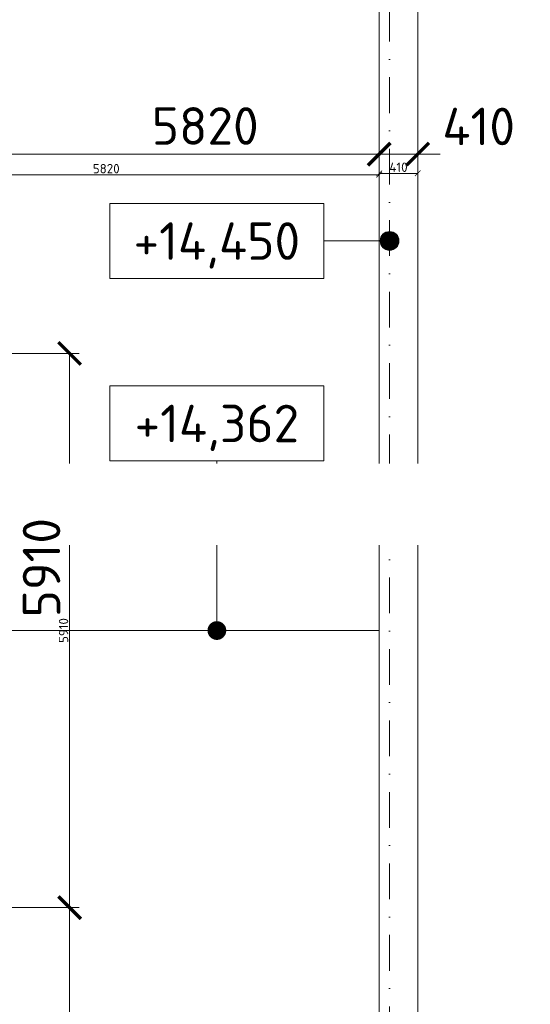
# Model space of a CAD drawing. Header units: millimetres. Extents: x -1695604 to 5289369, y -1488057 to 2187451.
# Tile 182 of 256: x 134608 to 140050, y 218314 to 228813. Entities that reach past the tile are written whole.
import ezdxf
from ezdxf import colors
from ezdxf.entities.mleader import LeaderData, LeaderLine
from ezdxf.enums import TextEntityAlignment as Align
from ezdxf.math import Vec2, Vec3

# ---------------------------------------------------------------- set-up
doc = ezdxf.new("R2010")
doc.units = ezdxf.units.MM
doc.linetypes.add('CENTERX2', pattern=[101.6, 63.5, -12.7, 12.7, -12.7])
doc.linetypes.add('DASHDOT', pattern=[25.4, 12.7, -6.35, 0, -6.35])
doc.layers.get('Defpoints').update_dxf_attribs({"color": 8})
for name, color, linetype, lineweight in [('A99_N_kce-pohl', 1, 'Continuous', 9), ('A99_N_koty-200', 5, 'Continuous', 5), ('A99_N_koty-200 @ 200', 5, 'Continuous', 5), ('A99_N_koty-200 @ 50 (2)', 5, 'Continuous', 5), ('A99_N_koty-vysk', 160, 'Continuous', 5), ('A99_N_txt-popis-50 @ 200', 240, 'Continuous', 9), ('A99_S_kce-pohl', 7, 'Continuous', 5), ('A99_S_osy', 1, 'CENTERX2', 5)]:
    doc.layers.add(name, color=color, linetype=linetype, lineweight=lineweight)
doc.styles.add('A99_kota', font='isocpeur.ttf', dxfattribs={"height": 2})
doc.styles.add('A99_popis', font='isocpeur.ttf')
doc.dimstyles.new('A99_kota_200 new', dxfattribs={"dimscale": 200, "dimtxt": 2, "dimasz": 1.2, "dimexe": 0.5, "dimexo": 1.5, "dimgap": 0.3, "dimtad": 1, "dimdec": 0, "dimzin": 3, "dimdsep": 46, "dimtxsty": 'A99_kota', "dimblk": 'ARCHTICK', "dimcen": 2.5, "dimazin": 2, "dimtfac": 0.75, "dimtdec": 0, "dimtmove": 2, "dimatfit": 0, "dimfxl": 0, "dimtolj": 1, "dimtzin": 0, "dimlwd": 5, "dimlwe": 5, "dimarcsym": 0})

# ---------------------------------------------------------------- blocks, each defined once
blk = doc.blocks.new('_ArchTick')
at = {"color": 0, "linetype": 'ByBlock', "const_width": 0.15}
blk.add_lwpolyline([(-0.5, -0.5), (0.5, 0.5)], dxfattribs=at)
blk = doc.blocks.new('*D4388')
at = {"layer": 'A99_N_koty-200', "color": 0, "linetype": 'Continuous', "lineweight": 5, "transparency": 16777216}
for p, q in [((132620, 226580), (132620, 227480)), ((138440, 227380), (138440, 227480)), ((132620, 227380), (138440, 227380))]:
    blk.add_line(p, q, dxfattribs=at)
at = {"layer": 'Defpoints', "color": 0, "linetype": 'Continuous', "lineweight": 18, "transparency": 16777216}
for p in [(138440, 227380), (138440, 227175), (132620, 225255)]:
    blk.add_point(p, dxfattribs=at)
at = {"layer": 'A99_N_koty-200', "color": 0, "linetype": 'Continuous', "lineweight": 5, "transparency": 16777216, "xscale": 240, "yscale": 240, "zscale": 240, "rotation": 180}
blk.add_blockref('_ArchTick', (132620, 227380), dxfattribs=at)
at = {"layer": 'A99_N_koty-200', "color": 0, "linetype": 'Continuous', "lineweight": 5, "transparency": 16777216, "xscale": 240, "yscale": 240, "zscale": 240}
blk.add_blockref('_ArchTick', (138440, 227380), dxfattribs=at)
at = {"layer": 'A99_N_koty-200', "color": 0, "linetype": 'Continuous', "transparency": 16777216, "insert": (136585, 227680), "char_height": 400, "attachment_point": 5, "style": 'A99_kota'}
blk.add_mtext('\\A1;5820', dxfattribs=at)
blk = doc.blocks.new('*D4389')
at = {"layer": 'A99_N_koty-200', "color": 0, "linetype": 'Continuous', "lineweight": 5, "transparency": 16777216}
for p, q in [((132620, 226960), (132620, 227185)), ((132620, 227160), (138440, 227160)), ((138440, 227160), (138440, 227135))]:
    blk.add_line(p, q, dxfattribs=at)
at = {"layer": 'Defpoints', "color": 0, "linetype": 'Continuous', "lineweight": 18, "transparency": 16777216}
for p in [(138440, 227175), (138440, 227160), (132620, 225255)]:
    blk.add_point(p, dxfattribs=at)
at = {"layer": 'A99_N_koty-200', "color": 0, "linetype": 'Continuous', "lineweight": 5, "transparency": 16777216, "xscale": 60, "yscale": 60, "zscale": 60, "rotation": 180}
blk.add_blockref('_ArchTick', (132620, 227160), dxfattribs=at)
at = {"layer": 'A99_N_koty-200', "color": 0, "linetype": 'Continuous', "lineweight": 5, "transparency": 16777216, "xscale": 60, "yscale": 60, "zscale": 60}
blk.add_blockref('_ArchTick', (138440, 227160), dxfattribs=at)
at = {"layer": 'A99_N_koty-200', "color": 0, "linetype": 'Continuous', "transparency": 16777216, "insert": (135530, 227225), "char_height": 100, "attachment_point": 5, "style": 'A99_kota'}
blk.add_mtext('\\A1;5820', dxfattribs=at)
blk = doc.blocks.new('*D4391')
at = {"layer": 'A99_N_koty-200', "color": 0, "linetype": 'Continuous', "lineweight": 5, "transparency": 16777216}
for p, q in [((138440, 227380), (138440, 227480)), ((138850, 227380), (138850, 227480)), ((138440, 227380), (138200, 227380)), ((138850, 227380), (138440, 227380)), ((138850, 227380), (139090, 227380))]:
    blk.add_line(p, q, dxfattribs=at)
at = {"layer": 'Defpoints', "color": 0, "linetype": 'Continuous', "lineweight": 18, "transparency": 16777216}
for p in [(138440, 227380), (138440, 227380), (138850, 227145)]:
    blk.add_point(p, dxfattribs=at)
at = {"layer": 'A99_N_koty-200', "color": 0, "linetype": 'Continuous', "lineweight": 5, "transparency": 16777216, "xscale": 240, "yscale": 240, "zscale": 240}
blk.add_blockref('_ArchTick', (138440, 227380), dxfattribs=at)
at = {"layer": 'A99_N_koty-200', "color": 0, "linetype": 'Continuous', "lineweight": 5, "transparency": 16777216, "xscale": 240, "yscale": 240, "zscale": 240, "rotation": 180}
blk.add_blockref('_ArchTick', (138850, 227380), dxfattribs=at)
at = {"layer": 'A99_N_koty-200', "color": 0, "linetype": 'Continuous', "transparency": 16777216, "insert": (139500, 227675), "char_height": 400, "attachment_point": 5, "style": 'A99_kota'}
blk.add_mtext('\\A1;410', dxfattribs=at)
blk = doc.blocks.new('*D4392')
at = {"layer": 'A99_N_koty-200', "color": 0, "linetype": 'Continuous', "lineweight": 5, "transparency": 16777216}
for p, q in [((138440, 227305), (138440, 227150)), ((138850, 227175), (138850, 227200)), ((138850, 227175), (138440, 227175))]:
    blk.add_line(p, q, dxfattribs=at)
at = {"layer": 'Defpoints', "color": 0, "linetype": 'Continuous', "lineweight": 18, "transparency": 16777216}
for p in [(138440, 227380), (138440, 227175), (138850, 227145)]:
    blk.add_point(p, dxfattribs=at)
at = {"layer": 'A99_N_koty-200', "color": 0, "linetype": 'Continuous', "lineweight": 5, "transparency": 16777216, "xscale": 60, "yscale": 60, "zscale": 60, "rotation": 180}
blk.add_blockref('_ArchTick', (138440, 227175), dxfattribs=at)
at = {"layer": 'A99_N_koty-200', "color": 0, "linetype": 'Continuous', "lineweight": 5, "transparency": 16777216, "xscale": 60, "yscale": 60, "zscale": 60}
blk.add_blockref('_ArchTick', (138850, 227175), dxfattribs=at)
at = {"layer": 'A99_N_koty-200', "color": 0, "linetype": 'Continuous', "transparency": 16777216, "insert": (138645, 227240), "char_height": 100, "attachment_point": 5, "style": 'A99_kota'}
blk.add_mtext('\\A1;410', dxfattribs=at)
blk = doc.blocks.new('*D4418')
at = {"layer": 'A99_N_koty-200', "color": 0, "linetype": 'Continuous', "lineweight": 5, "transparency": 16777216}
for p, q in [((134340, 225255), (135240, 225255)), ((135140, 219345), (135140, 225255)), ((134340, 219345), (135240, 219345))]:
    blk.add_line(p, q, dxfattribs=at)
at = {"layer": 'Defpoints', "color": 0, "linetype": 'Continuous', "lineweight": 18, "transparency": 16777216}
for p in [(132620, 225255), (135140, 225255), (132620, 219345)]:
    blk.add_point(p, dxfattribs=at)
at = {"layer": 'A99_N_koty-200', "color": 0, "linetype": 'Continuous', "lineweight": 5, "transparency": 16777216, "xscale": 240, "yscale": 240, "zscale": 240}
for p, rotation in [((135140, 225255), 90), ((135140, 219345), 270)]:
    blk.add_blockref('_ArchTick', p, dxfattribs=dict(at, rotation=rotation))
at = {"layer": 'A99_N_koty-200', "color": 0, "linetype": 'Continuous', "transparency": 16777216, "insert": (134840, 222970), "char_height": 400, "attachment_point": 5, "rotation": 90, "style": 'A99_kota'}
blk.add_mtext('\\A1;5910', dxfattribs=at)
blk = doc.blocks.new('*D4419')
at = {"layer": 'A99_N_koty-200', "color": 0, "linetype": 'Continuous', "lineweight": 5, "transparency": 16777216}
for p, q in [((134940, 225255), (135165, 225255)), ((135140, 219345), (135140, 225255)), ((134940, 219345), (135165, 219345))]:
    blk.add_line(p, q, dxfattribs=at)
at = {"layer": 'Defpoints', "color": 0, "linetype": 'Continuous', "lineweight": 18, "transparency": 16777216}
for p in [(132620, 225255), (135140, 225255), (132620, 219345)]:
    blk.add_point(p, dxfattribs=at)
at = {"layer": 'A99_N_koty-200', "color": 0, "linetype": 'Continuous', "lineweight": 5, "transparency": 16777216, "xscale": 60, "yscale": 60, "zscale": 60}
for p, rotation in [((135140, 225255), 90), ((135140, 219345), 270)]:
    blk.add_blockref('_ArchTick', p, dxfattribs=dict(at, rotation=rotation))
at = {"layer": 'A99_N_koty-200', "color": 0, "linetype": 'Continuous', "transparency": 16777216, "insert": (135075, 222300), "char_height": 100, "attachment_point": 5, "rotation": 90, "style": 'A99_kota'}
blk.add_mtext('\\A1;5910', dxfattribs=at)
blk = doc.blocks.new('*U53')
at = {"color": 0, "linetype": 'ByBlock'}
blk.add_line((0, -2), (-3.503, -2), dxfattribs=at)
blk.add_lwpolyline([(0, -4), (11.4, -4), (11.4, 0), (0, 0)], close=True, dxfattribs=at)
at = {"color": 0, "linetype": 'ByBlock', "ltscale": 200, "const_width": 0.5}
blk.add_lwpolyline([(-3.753, -2, -1), (-3.253, -2, -1)], format="xyb", close=True, dxfattribs=at)
at = {"color": 0, "linetype": 'ByBlock'}
blk.add_circle((-3.503, -2), 0.5, dxfattribs=at)
at = {"color": 0, "linetype": 'ByBlock', "style": 'A99_kota'}
for tag, p in [('VYSKA', (5.7, -2.241)), ('VYSKA_POPIS1', (5.7, -6.041)), ('VYSKA_POPIS2', (5.9, -9.541)), ('VYSKA_POPIS3', (5.9, -13.041))]:
    blk.add_attdef(tag, text='', height=2, dxfattribs=at).set_placement(p, align=Align.MIDDLE)
blk = doc.blocks.new('*U51')
at = {"color": 0, "linetype": 'ByBlock'}
blk.add_line((5.7, -4), (5.7, -13.05), dxfattribs=at)
blk.add_lwpolyline([(0, -4), (11.4, -4), (11.4, 0), (0, 0)], close=True, dxfattribs=at)
at = {"color": 0, "linetype": 'ByBlock', "ltscale": 200, "const_width": 0.5}
blk.add_lwpolyline([(5.7, -13.3, -1), (5.7, -12.8, -1)], format="xyb", close=True, dxfattribs=at)
at = {"color": 0, "linetype": 'ByBlock', "style": 'A99_kota'}
for tag, p in [('VYSKA', (5.7, -2.241)), ('VYSKA_POPIS1', (5.7, -6.041)), ('VYSKA_POPIS2', (5.9, -9.541)), ('VYSKA_POPIS3', (5.9, -13.041))]:
    blk.add_attdef(tag, text='', height=2, dxfattribs=at).set_placement(p, align=Align.MIDDLE)
blk = doc.blocks.new('*D4514')
at = {"layer": 'A99_N_koty-200', "color": 0, "linetype": 'Continuous', "lineweight": 5, "transparency": 16777216}
for p, q in [((135140, 219345), (135240, 219345)), ((135140, 214020), (135140, 219345)), ((135940, 214020), (135040, 214020))]:
    blk.add_line(p, q, dxfattribs=at)
at = {"layer": 'Defpoints', "color": 0, "linetype": 'Continuous', "lineweight": 18, "transparency": 16777216}
for p in [(135140, 219345), (135140, 219345), (138440, 214020)]:
    blk.add_point(p, dxfattribs=at)
at = {"layer": 'A99_N_koty-200', "color": 0, "linetype": 'Continuous', "lineweight": 5, "transparency": 16777216, "xscale": 240, "yscale": 240, "zscale": 240}
for p, rotation in [((135140, 219345), 90), ((135140, 214020), 270)]:
    blk.add_blockref('_ArchTick', p, dxfattribs=dict(at, rotation=rotation))
at = {"layer": 'A99_N_koty-200', "color": 0, "linetype": 'Continuous', "transparency": 16777216, "insert": (134880, 216682), "char_height": 400, "attachment_point": 5, "rotation": 90, "style": 'A99_kota'}
blk.add_mtext('\\A1;5325', dxfattribs=at)
blk = doc.blocks.new('*D4515')
at = {"layer": 'A99_N_koty-200', "color": 0, "linetype": 'Continuous', "lineweight": 5, "transparency": 16777216}
for p, q in [((135140, 219345), (135165, 219345)), ((135140, 214020), (135140, 219345)), ((135340, 214020), (135115, 214020))]:
    blk.add_line(p, q, dxfattribs=at)
at = {"layer": 'Defpoints', "color": 0, "linetype": 'Continuous', "lineweight": 18, "transparency": 16777216}
for p in [(135140, 219345), (135140, 219345), (138440, 214020)]:
    blk.add_point(p, dxfattribs=at)
at = {"layer": 'A99_N_koty-200', "color": 0, "linetype": 'Continuous', "lineweight": 5, "transparency": 16777216, "xscale": 60, "yscale": 60, "zscale": 60}
for p, rotation in [((135140, 219345), 90), ((135140, 214020), 270)]:
    blk.add_blockref('_ArchTick', p, dxfattribs=dict(at, rotation=rotation))
at = {"layer": 'A99_N_koty-200', "color": 0, "linetype": 'Continuous', "transparency": 16777216, "insert": (135075, 216682), "char_height": 100, "attachment_point": 5, "rotation": 90, "style": 'A99_kota'}
blk.add_mtext('\\A1;5325', dxfattribs=at)
blk = doc.blocks.new('*U5918')
at = {"layer": 'A99_N_koty-200 @ 200', "linetype": 'Continuous'}
dim = blk.add_linear_dim(base=(138440, 227380), p1=(132620, 225255), p2=(138440, 227175), dimstyle='A99_kota_200 new', override={"dimscale": 200, "dimtix": 1, "dimtofl": 1, "dimtmove": 2, "dimatfit": 0}, dxfattribs=at)
dim.commit()
dim.dimension.update_dxf_attribs({"geometry": '*D4388', "text_midpoint": (136585, 227680), "dimtype": 128})
at = {"layer": 'A99_N_koty-200 @ 50 (2)', "linetype": 'Continuous'}
dim = blk.add_linear_dim(base=(138440, 227160), p1=(132620, 225255), p2=(138440, 227175), dimstyle='A99_kota_200 new', override={"dimscale": 50, "dimtix": 1, "dimtofl": 1, "dimtmove": 2, "dimatfit": 0}, dxfattribs=at)
dim.commit()
dim.dimension.update_dxf_attribs({"geometry": '*D4389', "text_midpoint": (135530, 227225)})
blk = doc.blocks.new('*U5919')
at = {"layer": 'A99_N_koty-200 @ 200', "linetype": 'Continuous'}
dim = blk.add_linear_dim(base=(138440, 227380), p1=(138850, 227145), p2=(138440, 227380), angle=180, dimstyle='A99_kota_200 new', override={"dimscale": 200, "dimtix": 1, "dimtofl": 1, "dimtmove": 2, "dimatfit": 0}, dxfattribs=at)
dim.commit()
dim.dimension.update_dxf_attribs({"geometry": '*D4391', "text_midpoint": (139500, 227675), "dimtype": 128})
at = {"layer": 'A99_N_koty-200 @ 50 (2)', "linetype": 'Continuous'}
dim = blk.add_linear_dim(base=(138440, 227175), p1=(138850, 227145), p2=(138440, 227380), angle=180, dimstyle='A99_kota_200 new', override={"dimscale": 50, "dimtix": 1, "dimtofl": 1, "dimtmove": 2, "dimatfit": 0}, dxfattribs=at)
dim.commit()
dim.dimension.update_dxf_attribs({"geometry": '*D4392', "text_midpoint": (138645, 227240)})
blk = doc.blocks.new('*U5928')
at = {"layer": 'A99_N_koty-200 @ 200', "linetype": 'Continuous'}
dim = blk.add_linear_dim(base=(135140, 225255), p1=(132620, 219345), p2=(132620, 225255), angle=90, dimstyle='A99_kota_200 new', override={"dimscale": 200, "dimtix": 1, "dimtofl": 1, "dimtmove": 2, "dimatfit": 0}, dxfattribs=at)
dim.commit()
dim.dimension.update_dxf_attribs({"geometry": '*D4418', "text_midpoint": (134840, 222970), "dimtype": 128})
at = {"layer": 'A99_N_koty-200 @ 50 (2)', "linetype": 'Continuous'}
dim = blk.add_linear_dim(base=(135140, 225255), p1=(132620, 219345), p2=(132620, 225255), angle=90, dimstyle='A99_kota_200 new', override={"dimscale": 50, "dimtix": 1, "dimtofl": 1, "dimtmove": 2, "dimatfit": 0}, dxfattribs=at)
dim.commit()
dim.dimension.update_dxf_attribs({"geometry": '*D4419', "text_midpoint": (135075, 222300)})
blk = doc.blocks.new('*U5960')
at = {"layer": 'A99_N_koty-200 @ 200', "linetype": 'Continuous'}
dim = blk.add_linear_dim(base=(135140, 219345), p1=(138440, 214020), p2=(135140, 219345), angle=90, dimstyle='A99_kota_200 new', override={"dimscale": 200, "dimtix": 1, "dimtofl": 1, "dimtmove": 2, "dimatfit": 0}, dxfattribs=at)
dim.commit()
dim.dimension.update_dxf_attribs({"geometry": '*D4514', "text_midpoint": (134880, 216682.5)})
at = {"layer": 'A99_N_koty-200 @ 50 (2)', "linetype": 'Continuous'}
dim = blk.add_linear_dim(base=(135140, 219345), p1=(138440, 214020), p2=(135140, 219345), angle=90, dimstyle='A99_kota_200 new', override={"dimscale": 50, "dimtix": 1, "dimtofl": 1, "dimtmove": 2, "dimatfit": 0}, dxfattribs=at)
dim.commit()
dim.dimension.update_dxf_attribs({"geometry": '*D4515', "text_midpoint": (135075, 216682.5)})

msp = doc.modelspace()

# ---------------------------------------------------------------- linework, layer by layer
at = {"layer": 'A99_N_kce-pohl', "linetype": 'Continuous', "lineweight": 9}
for points in [[(138440, 231775), (138440, 214020)], [(138440, 222300), (132760, 222300)]]:
    msp.add_lwpolyline(points, dxfattribs=at)
at = {"layer": 'A99_S_kce-pohl', "linetype": 'Continuous', "ltscale": 25}
msp.add_lwpolyline([(138850, 232660), (138850, 232660), (138850, 214430)], dxfattribs=at)
at = {"layer": 'A99_S_osy', "linetype": 'DASHDOT', "lineweight": 5, "ltscale": 30}
msp.add_lwpolyline([(138550, 250300), (138550, 146890)], dxfattribs=at)

# ---------------------------------------------------------------- block references
at = {"layer": 'A99_N_koty-200', "color": 3, "linetype": 'Continuous', "lineweight": 18}
for name in ['*U5918', '*U5919', '*U5928', '*U5960']:
    msp.add_blockref(name, (0, 0), dxfattribs=at)
at = {"layer": 'A99_N_koty-vysk'}
ref = msp.add_blockref('*U53', (137849.3, 226855), dxfattribs=dict(at, xscale=-200, yscale=200, zscale=200))
ref.add_attrib('VYSKA', '+14,450', dxfattribs={"layer": '0', "color": 0, "linetype": 'ByBlock', "height": 400, "style": 'A99_kota'}).set_placement((136709.3, 226406.8), align=Align.MIDDLE)
ref = msp.add_blockref('*U51', (137849.3, 224910), dxfattribs=dict(at, xscale=-200, yscale=200, zscale=200))
ref.add_attrib('VYSKA', '+14,362', dxfattribs={"layer": '0', "color": 0, "linetype": 'ByBlock', "height": 400, "style": 'A99_kota'}).set_placement((136709.3, 224461.8), align=Align.MIDDLE)

# ---------------------------------------------------------------- next in the draw order: leaders
at = {"layer": 'A99_N_txt-popis-50 @ 200', "lineweight": 9}
ml = msp.add_multileader_mtext('Standard', dxfattribs=at)
ml.set_content("\\A1;{\\C256;ponechat stávající obloukový světlík (osy 8\\A0;\\fArial|b0|i0|c238|p34;\\H1.08333x;\\C1;'\\A1;\\fISOCPEUR|b0|i0|c238|p34;\\H0.92308x;\\C256; až 13\\A0;\\fArial|b0|i0|c238|p34;\\H1.08333x;\\C1;')}", color=1, style='A99_popis')
ml.set_leader_properties(color=256, linetype='ByLayer', lineweight=-1)
ml.build(insert=Vec2(0, 0))
ml.multileader.update_dxf_attribs({"dogleg_length": 200, "arrow_head_size": 300, "scale": 200})
ctx = ml.context
ctx.base_point, ctx.scale, ctx.char_height, ctx.arrow_head_size, ctx.landing_gap_size, ctx.plane_origin = Vec3(91675, 223551.1), 200, 800, 300, 1000, Vec3(89551.4, 215456.1)
notes = []
notes.append((ctx, [(0, (1, 1, 0), (90875, 223551.1), (1, 0), 800, [(0, [(90875, 222300)], 0, [])])]))
ctx.mtext.insert, ctx.mtext.width, ctx.mtext.defined_height, ctx.mtext.flow_direction = Vec3(92675, 224078.5), 25983.471, 1247.5, 5
ctx.mtext.has_bg_fill, ctx.mtext.bg_color, ctx.mtext.bg_scale_factor, ctx.mtext.bg_transparency, ctx.mtext.use_window_bg_color = 1, -1073741824, 1, 0, 1
for ctx, leaders in notes:
    for number, flags, end, landing, length, lines in leaders:
        leader = LeaderData()
        leader.index, (leader.has_last_leader_line, leader.has_dogleg_vector, leader.attachment_direction) = number, flags
        leader.last_leader_point, leader.dogleg_vector, leader.dogleg_length = Vec3(end), Vec3(landing), length
        for number, points, colour, breaks in lines:
            line = LeaderLine()
            line.index, line.vertices, line.color, line.breaks = number, Vec3.list(points), colors.encode_raw_color(colour), breaks
            leader.lines.append(line)
        ctx.leaders.append(leader)

doc.saveas('drawing.dxf')
